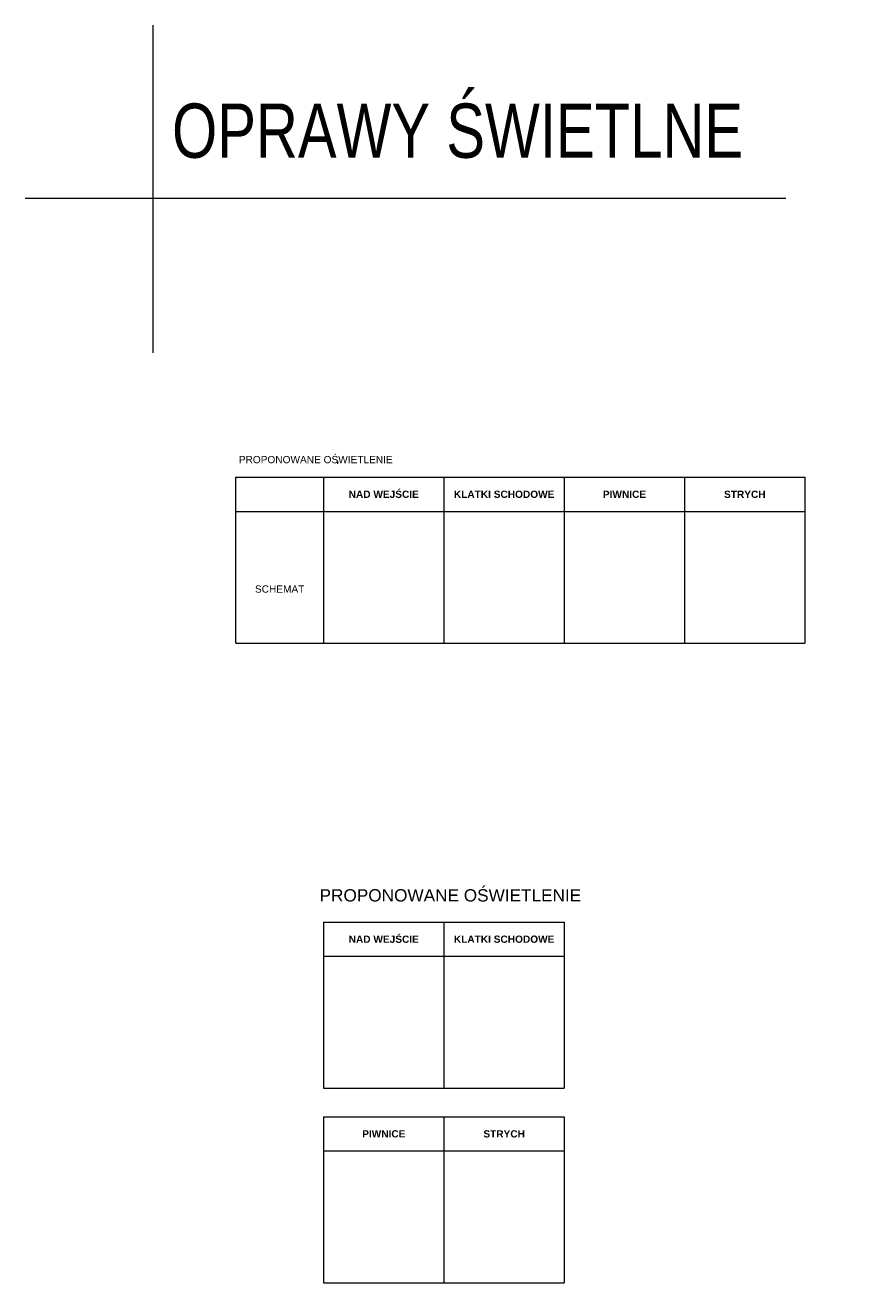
# Model space of a CAD drawing. Header units: millimetres. Extents: x 284606 to 569416, y -192995 to -95103.
# Tile 156 of 178: x 308861 to 311193, y -104108 to -100633. Entities that reach past the tile are written whole.
import ezdxf

# ---------------------------------------------------------------- set-up
doc = ezdxf.new("R2010")
doc.units = ezdxf.units.MM
doc.layers.add('!STR_Obrysy pomieszczeń', color=215, linetype='Continuous', lineweight=9, plot=False)
doc.layers.add('!STR_Opisy 0.09', color=8, linetype='Continuous', lineweight=9)
doc.styles.add('1_50', font='txt', dxfattribs={"width": 0.8})
doc.styles.get("Standard").update_dxf_attribs({"font": 'calibri.ttf'})

msp = doc.modelspace()

# ---------------------------------------------------------------- linework, layer by layer
at = {"layer": '!STR_Obrysy pomieszczeń', "ltscale": 0.3}
for points in [[(309213.9, -100632.8), (309213.9, -101538.4)], [(308861.4, -101111), (310963.4, -101111)]]:
    msp.add_lwpolyline(points, dxfattribs=at)
at = {"layer": '!STR_Opisy 0.09'}
for p, q in [((309645.4, -101844.8), (309645.7, -101844.8)), ((309645.4, -101844.8), (309645.7, -101844.8)), ((309725, -101837.5), (309725, -101845.2)), ((309725, -101837.5), (309725, -101845.2)), ((309725, -101837.5), (309725, -101845.2)), ((309725, -101837.5), (309725, -101845.2)), ((309686.3, -101882), (310018.9, -101882)), ((310018.9, -101882), (310018.9, -102340.6)), ((310018.9, -101882), (310351.5, -101882)), ((310351.5, -101881.9), (310684.1, -101881.9)), ((310351.5, -101882), (310684.1, -101882)), ((310351.5, -101882), (310351.5, -102340.6)), ((310684.1, -101881.9), (310684.1, -102340.6)), ((310684.1, -101882), (311016.6, -101882)), ((311016.6, -101882), (311016.6, -102340.6)), ((311016.6, -101882), (311016.6, -102340.6)), ((309443.6, -101976.2), (309686.3, -101976.2)), ((309686.3, -101976.1), (310018.9, -101976.1)), ((310018.9, -101976.1), (310351.5, -101976.1)), ((310351.5, -101976.1), (310684.1, -101976.1)), ((310351.5, -101976.1), (310684.1, -101976.1)), ((310684.1, -101976.1), (311016.6, -101976.1)), ((309443.6, -102340.6), (309686.3, -102340.6)), ((309686.3, -102340.6), (310018.9, -102340.6)), ((310018.9, -102340.6), (310351.5, -102340.6)), ((310351.5, -102340.6), (310684.1, -102340.6)), ((310684.1, -102340.6), (311016.6, -102340.6)), ((310684.1, -102340.6), (311016.6, -102340.6)), ((309686.3, -103111.2), (310018.9, -103111.2)), ((309686.3, -103111.2), (309686.3, -103569.8)), ((310018.9, -103111.2), (310018.9, -103569.8)), ((310018.9, -103111.2), (310351.5, -103111.2)), ((310351.5, -103111.2), (310351.5, -103569.8)), ((309686.3, -103205.3), (310018.9, -103205.3)), ((310018.9, -103205.3), (310351.5, -103205.3)), ((309686.3, -103569.8), (310018.9, -103569.8)), ((310018.9, -103569.8), (310351.5, -103569.8)), ((309686.3, -103648.9), (310018.9, -103648.9)), ((309686.3, -103648.9), (310018.9, -103648.9)), ((309686.3, -103648.9), (309686.3, -104107.6)), ((310018.9, -103648.9), (310018.9, -104107.6)), ((310018.9, -103648.9), (310351.5, -103648.9)), ((310351.5, -103648.9), (310351.5, -104107.6)), ((310351.5, -103648.9), (310351.5, -104107.6)), ((309686.3, -103743), (310018.9, -103743)), ((309686.3, -103743.1), (310018.9, -103743.1)), ((310018.9, -103743.1), (310351.5, -103743.1)), ((309686.3, -104107.6), (310018.9, -104107.6)), ((310018.9, -104107.6), (310351.5, -104107.6)), ((310018.9, -104107.6), (310351.5, -104107.6))]:
    msp.add_line(p, q, dxfattribs=at)
msp.add_lwpolyline([(309443.6, -102340.6), (309443.6, -101882), (309686.3, -101882), (309686.3, -102340.6)], dxfattribs=at)

# ---------------------------------------------------------------- texts
at = {"layer": '!STR_Obrysy pomieszczeń', "ltscale": 0.3, "insert": (309267.5, -100849.3), "char_height": 150, "attachment_point": 1, "style": '1_50'}
msp.add_mtext_dynamic_manual_height_columns('OPRAWY ŚWIETLNE', width=2231.725, gutter_width=453.6, heights=[120.4], dxfattribs=at)
at = {"layer": '!STR_Opisy 0.09', "attachment_point": 5}
for s, insert, char_height, width in [('{\\fArial|b0|i0|c238|p34;PROPONOWANE OŚWIETLENIE}', (309664.6, -101833.2), 20, 826.175), ('{\\fArial|b1|i0|c238|p34;NAD WEJŚCIE}', (309852.6, -101929), 20, 826.175), ('{\\fArial|b1|i0|c238|p34;KLATKI SCHODOWE}', (310185.2, -101929), 20, 826.175), ('{\\fArial|b1|i0|c238|p34;PIWNICE}', (310517.8, -101929), 20, 826.175), ('{\\fArial|b1|i0|c238|p34;STRYCH}', (310850.4, -101929.1), 20, 826.175), ('{\\fArial|b0|i0|c238|p34;S\\fArial|b0|i0|c0|p34;C\\fArial|b0|i0|c238|p34;HEM\\fArial|b0|i0|c0|p34;A\\fArial|b0|i0|c238|p34;T}', (309564.9, -102190.8), 20, 826.175), ('{\\fArial|b0|i0|c238|p34;PROPONOWANE OŚWIETLENIE}', (310036.7, -103037.2), 34, 1404.497), ('{\\fArial|b1|i0|c238|p34;NAD WEJŚCIE}', (309852.6, -103158.3), 20, 826.175), ('{\\fArial|b1|i0|c238|p34;KLATKI SCHODOWE}', (310185.2, -103158.2), 20, 826.175), ('{\\fArial|b1|i0|c238|p34;PIWNICE}', (309852.6, -103696), 20, 826.175), ('{\\fArial|b1|i0|c238|p34;STRYCH}', (310185.2, -103696.1), 20, 826.175)]:
    msp.add_mtext(s, dxfattribs=dict(at, insert=insert, char_height=char_height, width=width))

doc.saveas('drawing.dxf')
